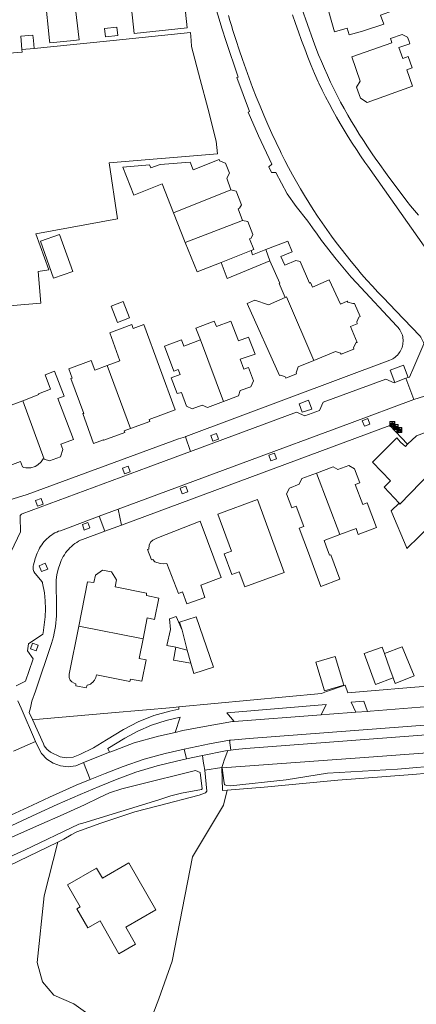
# Model space of a CAD drawing. Header units: metres. Extents: x 89888 to 94270, y 464165 to 468904.
# Tile 91 of 256: x 91915 to 91995, y 465808 to 466004. Entities that reach past the tile are written whole.
import ezdxf

# ---------------------------------------------------------------- set-up
doc = ezdxf.new("R2010")
doc.units = ezdxf.units.M
doc.layers.get('0').update_dxf_attribs({"linetype": 'CONTINUOUS'})
for name, color, linetype, lineweight in [('B_BEBOUWINGSGRENS_0', 251, 'CONTINUOUS', 13), ('B_TUSSENMUUR_0', 251, 'CONTINUOUS', 13), ('G_GRENS_ALGEMEEN_0', 251, 'CONTINUOUS', 13), ('Q_DAMWAND_0', 251, 'CONTINUOUS', 13), ('Q_FIETSENREK_0', 251, 'CONTINUOUS', 13), ('T_MUUR_30CM_LIJN_0', 251, 'CONTINUOUS', 13), ('V_WEGGRENS_0', 251, 'CONTINUOUS', 13), ('W_WATERGRENS_0', 251, 'CONTINUOUS', 13)]:
    doc.layers.add(name, color=color, linetype=linetype, lineweight=lineweight)

# ---------------------------------------------------------------- blocks, each defined once
blk = doc.blocks.new('Q_FIETSENREK')
for points in [[(-0.5, 0.5), (0.5, 0.5), (0.5, -0.5), (-0.5, -0.5)], [(-0.06, 0.15), (0.18, 0.05), (0.04, -0.09)]]:
    blk.add_lwpolyline(points, close=True)
for points in [[(-0.44, 0.46), (0.44, 0.46, -0.414214), (0.46, 0.44), (0.46, -0.44, -0.414214), (0.44, -0.46), (-0.44, -0.46, -0.414214), (-0.46, -0.44), (-0.46, 0.44), (-0.46, 0.44), (-0.46, 0.45), (-0.46, 0.45), (-0.46, 0.45), (-0.46, 0.45), (-0.46, 0.45), (-0.46, 0.45), (-0.46, 0.46), (-0.46, 0.46), (-0.46, 0.46), (-0.45, 0.46), (-0.45, 0.46), (-0.45, 0.46), (-0.45, 0.46), (-0.45, 0.46), (-0.45, 0.46), (-0.44, 0.46), (-0.44, 0.46)], [(-0.18, 0.11, 0.847256), (-0.32, -0.14)], [(-0.19, 0.08, 0.842492), (-0.3, -0.12)], [(-0.17, 0.06, 0.053288), (-0.19, 0.08)], [(-0.19, -0.13, 0.502492), (-0.15, 0.04)], [(-0.15, 0.09, 0.06236), (-0.18, 0.11)], [(-0.16, -0.16, 0.494489), (-0.12, 0.07)], [(-0.32, -0.14, 0.089606), (-0.42, -0.35)], [(-0.3, -0.16, 0.110942), (-0.37, -0.35)], [(-0.29, -0.1, 0.006942), (-0.3, -0.12)], [(-0.3, -0.16, 0.02458), (-0.28, -0.17)], [(-0.21, -0.1, 0.381614), (-0.29, -0.1)], [(-0.22, -0.14, 0.533998), (-0.28, -0.14)], [(-0.28, -0.14, 0.009682), (-0.27, -0.14)], [(-0.28, -0.17, 0.148109), (-0.2, -0.17)], [(-0.27, -0.14, 0.120201), (-0.22, -0.14)], [(-0.22, -0.14, 0.003554), (-0.22, -0.14)], [(-0.19, -0.13, 0.017985), (-0.21, -0.1)], [(-0.12, -0.35, 0.075837), (-0.2, -0.17)], [(-0.08, -0.35, 0.094234), (-0.16, -0.16)], [(0.1, -0.16, 0.385208), (0.19, -0.33)], [(0.21, -0.05, 0.224648), (0.11, -0.13)], [(0.13, -0.17, 0.376993), (0.2, -0.3)], [(0.21, -0.09, 0.20829), (0.14, -0.14)], [(0.19, -0.33, 1), (0.29, -0.06)], [(0.2, -0.3, 1), (0.28, -0.09)], [(0.29, -0.06, 0.086253), (0.24, -0.05)], [(0.28, -0.09, 0.079305), (0.24, -0.08)]]:
    blk.add_lwpolyline(points, format="xyb")
for points in [[(-0.17, 0.06), (-0.26, -0.04), (-0.24, -0.06), (-0.15, 0.04)], [(0.08, 0.22), (0, 0.25), (-0.15, 0.09)], [(-0.12, 0.07), (-0.09, 0.11), (0.02, -0.13), (0.1, -0.16)], [(0.24, -0.05), (0.23, 0.05), (0.26, 0.09), (0.3, 0.08), (0.31, 0.11), (0.19, 0.15), (0.18, 0.12), (0.23, 0.1), (0.21, 0.08), (-0.04, 0.17), (0, 0.22), (0.07, 0.19), (0.08, 0.22)], [(0.21, -0.05), (0.2, 0.03), (0.06, -0.11)], [(-0.42, -0.35), (-0.37, -0.35)], [(-0.12, -0.35), (-0.08, -0.35)], [(0.06, -0.11), (0.11, -0.13)], [(0.13, -0.17), (0.25, -0.22), (0.24, -0.08)], [(0.14, -0.14), (0.22, -0.17), (0.21, -0.09)]]:
    blk.add_lwpolyline(points)

msp = doc.modelspace()

# ---------------------------------------------------------------- linework, layer by layer
at = {"layer": 'B_BEBOUWINGSGRENS_0'}
for p, q in [((91932.57, 466000.73), (91934.99, 466001.03)), ((91918.32, 465998.4), (91918.17, 466000)), ((91946.12, 465965.59), (91948.44, 465959.73)), ((91926.01, 465953.95), (91923.4, 465961.32)), ((91933.68, 465946.98), (91934.94, 465943.75)), ((91968.18, 465893.89), (91962.85, 465908.42)), ((91939.25, 465876.7), (91940.03, 465880.62)), ((91980.05, 465871.41), (91978.3, 465877.15)), ((91938.54, 465819.74), (91936.62, 465823.15))]:
    msp.add_line(p, q, dxfattribs=at)
for points in [[(91920.55, 466008.59), (91921.4, 466000), (91921.45, 465999.51), (91926.22, 466000), (91927.3, 466000.11), (91926.2, 466009.14), (91925.5, 466016.23)], [(91938.7, 466008.44), (91937.53, 466008.32), (91938.26, 466001.38), (91948.84, 466002.5), (91948.5, 466005.68), (91949.21, 466006.3), (91949.01, 466008.03), (91948.17, 466008.61), (91948.11, 466009.4)], [(91985, 466010.5), (91976.37, 466008.09), (91978.2, 466001.74), (91980.72, 466002.47), (91981.11, 466001.12), (91983.75, 466001.88), (91988.05, 466003.25), (91987.34, 466005.04), (91989.99, 466005.98), (91989.4, 466007.63), (91990.26, 466007.94)], [(91918.17, 466000), (91918.08, 466001.08), (91915.64, 466000.87), (91915.71, 466000), (91915.86, 465998.2)], [(91954.61, 465979.91), (91952.93, 465986.47), (91951.4, 465992.21), (91949.71, 465998.77), (91949.61, 466000), (91949.47, 466001.57), (91934.06, 466000), (91921.57, 465998.73), (91918.32, 465998.4)], [(91934.99, 466001.03), (91934.79, 466002.68), (91932.37, 466002.37), (91932.57, 466000.73)], [(91991.81, 465996.39), (91991.04, 465998.59), (91993.22, 465999.35), (91992.99, 466000), (91992.76, 466000.66), (91991.69, 466001.2), (91989.36, 466000.38), (91989.49, 466000), (91989.65, 465999.53), (91981.63, 465996.73), (91983.31, 465991.92), (91982.57, 465990.71), (91983.35, 465988.47), (91984.72, 465987.65), (91993.74, 465990.9), (91992.6, 465994.15), (91993.7, 465994.52)], [(91915.86, 465998.2), (91915.9, 465997.67), (91904.74, 465996.78), (91904.71, 465997.01)], [(91993.7, 465994.52), (91992.9, 465996.78), (91991.81, 465996.39)], [(91859.84, 465978.5), (91860.12, 465974.31), (91860.32, 465971.23), (91861.04, 465960.4), (91878.94, 465961.6), (91880.22, 465944.57), (91897.85, 465945.9), (91897.88, 465946.18), (91902.11, 465946.55), (91902.15, 465946.17), (91919.66, 465947.58), (91919.12, 465953.95), (91921.23, 465954.23), (91918.69, 465961.41), (91934.97, 465964.4), (91933.29, 465975.58), (91954.9, 465977.41), (91954.61, 465979.91)], [(91957.56, 465970.22), (91956.74, 465972.51), (91957.26, 465973.55), (91956.46, 465975.54), (91955.29, 465976), (91955.18, 465976.27), (91950.03, 465974.2), (91949.4, 465975.75), (91943.42, 465975.25), (91941.61, 465974.6), (91941.32, 465975.18), (91936.01, 465974.72), (91938.21, 465969.17), (91943.81, 465971.4), (91946.12, 465965.59)], [(91959.88, 465964.11), (91958.99, 465966.4), (91959.24, 465966.55), (91959.67, 465967.24), (91958.61, 465969.96), (91957.56, 465970.22)], [(91961.56, 465958.09), (91962.1, 465958.31), (91961.26, 465960.44), (91961.58, 465960.54), (91961.92, 465961.33), (91960.93, 465963.92), (91959.88, 465964.11)], [(91923.4, 465961.32), (91919.6, 465959.98), (91922.21, 465952.6), (91926.01, 465953.95)], [(91948.44, 465959.73), (91950.79, 465953.82), (91955.63, 465955.74)], [(91973.24, 465951.62), (91971.34, 465955.94), (91970.46, 465956.09), (91968.3, 465955.15), (91967.51, 465956.94), (91969.76, 465957.87), (91968.9, 465959.97), (91964.48, 465958.28)], [(91964.48, 465958.28), (91961.88, 465957.27), (91961.56, 465958.09)], [(91955.63, 465955.74), (91956.79, 465952.54), (91965.33, 465956.07)], [(91965.33, 465956.07), (91967.3, 465951.58), (91967.16, 465951.51), (91968.36, 465948.74)], [(91974.09, 465936.19), (91978.39, 465937.98), (91979.39, 465937.6), (91979.54, 465937.4), (91982.08, 465938.41), (91981.98, 465938.74), (91982.52, 465939.76), (91982.74, 465939.76), (91981.41, 465942.97), (91982.72, 465943.51), (91982.63, 465943.86), (91983.06, 465944.83), (91983.32, 465944.95), (91982.2, 465947.54), (91981.82, 465947.55), (91980.85, 465947.79), (91980.74, 465948.03), (91979.42, 465947.42), (91977.16, 465952.29), (91973.82, 465950.82), (91973.43, 465951.71), (91973.24, 465951.62)], [(91934.94, 465943.75), (91937.33, 465944.68), (91936.07, 465947.91), (91933.68, 465946.98)], [(91968.36, 465948.74), (91965.06, 465947.28), (91962.29, 465948.17), (91960.79, 465947.51), (91967.25, 465933.15), (91967.52, 465933.22), (91968.37, 465932.88), (91968.47, 465932.63), (91970.6, 465933.53), (91970.56, 465933.68), (91970.92, 465934.88), (91974.09, 465936.19)], [(91962.37, 465937.44), (91961.06, 465940.85), (91959.03, 465940.07), (91957.54, 465944.03), (91954.64, 465942.94), (91954.23, 465944.01), (91950.58, 465942.63), (91951.48, 465940.31)], [(91946.45, 465926.32), (91940.22, 465943.37), (91938.06, 465942.58), (91937.79, 465943.32), (91933.38, 465941.71), (91935.43, 465936.1), (91932.91, 465935.18)], [(91951.48, 465940.31), (91948.16, 465939.05), (91947.69, 465940.29), (91944.28, 465939), (91946.15, 465934.02), (91947.05, 465934.36), (91947.41, 465933.4), (91945.63, 465932.73), (91946.81, 465929.59), (91947.68, 465929.81), (91948.72, 465927.04), (91949.79, 465926.52), (91951.83, 465927.28), (91952.85, 465926.78), (91956.09, 465927.99)], [(91932.91, 465935.18), (91930.39, 465934.26), (91929.7, 465936.15), (91925.23, 465934.51), (91925.9, 465932.67), (91925.66, 465932.58), (91928.2, 465925.62), (91928.02, 465925.56), (91930.18, 465919.64), (91932.15, 465920.36), (91932.18, 465920.26), (91936.37, 465921.79), (91936.25, 465922.14), (91937.51, 465922.6)], [(91956.09, 465927.99), (91959.08, 465929.1), (91959.42, 465930.15), (91961.54, 465930.89), (91962.03, 465932.14), (91961.05, 465934.76), (91960.14, 465934.43), (91959.41, 465936.4), (91962.37, 465937.44)], [(91920.32, 465916.48), (91921.39, 465916.14), (91923.58, 465916.96), (91924.07, 465918.43), (91923.67, 465919.47), (91926.14, 465920.42), (91923.01, 465928.57), (91924.31, 465929.08), (91922.4, 465934.03), (91920.51, 465933.31), (91921.61, 465930.47), (91919.18, 465929.53), (91919.25, 465929.35), (91916.04, 465928.11)], [(91916.04, 465928.11), (91912.7, 465926.83), (91912.38, 465927.68), (91909.12, 465926.42), (91909.92, 465924.36), (91908.72, 465924.19)], [(91937.51, 465922.6), (91941.38, 465924.01), (91941.23, 465924.41), (91946.45, 465926.32)], [(91992.78, 465919.46), (91994.55, 465921.15), (91999.32, 465922.94), (91999.79, 465922.44), (92000, 465922.61), (92001.43, 465923.78), (92001.7, 465923.46), (92002.11, 465923.8)], [(91991.1, 465907.68), (91988.09, 465910.88), (91989.39, 465912.16), (91985.74, 465915.89), (91990.59, 465920.72), (91991.34, 465919.87), (91992.32, 465919.02), (91992.78, 465919.46)], [(91909.92, 465917.25), (91910.8, 465917.57), (91911.91, 465914.6), (91915.61, 465916.01), (91915.97, 465914.98), (91916.24, 465914.82), (91916.67, 465914.74), (91917.69, 465914.78), (91918.5, 465915), (91919.05, 465915.34), (91919.69, 465915.96), (91920.1, 465916.55), (91920.32, 465916.48)], [(91979.26, 465901.43), (91982.49, 465902.65), (91982.94, 465901.46), (91986.59, 465902.83), (91984.71, 465907.8), (91983.83, 465907.47), (91982.32, 465911.46), (91983.22, 465911.79), (91982.17, 465914.57), (91981.07, 465915.22), (91978.89, 465914.4), (91977.94, 465914.96), (91974.63, 465913.71)], [(91974.63, 465913.71), (91971.68, 465912.6), (91971.15, 465911.47), (91969.21, 465910.73), (91968.66, 465909.57), (91969.71, 465906.8), (91970.54, 465907.11), (91972.06, 465903.07), (91971.15, 465902.72), (91973.01, 465897.78), (91975.47, 465891.08), (91979.28, 465892.52), (91977.44, 465897.41), (91977.23, 465897.34), (91976.56, 465899.11), (91976.13, 465900.26), (91979.26, 465901.43)], [(91962.85, 465908.42), (91954.93, 465905.51), (91957.63, 465898.15), (91956.22, 465897.63), (91957.74, 465893.5), (91959.2, 465894.04), (91960.31, 465891), (91968.18, 465893.89)], [(92000.62, 465906.45), (92000, 465905.85), (91992.63, 465898.67), (91992.45, 465899.09), (91989.64, 465905.83), (91989.5, 465906.17), (91991.1, 465907.68)], [(91955.6, 465892.87), (91951.45, 465904.12), (91942.79, 465900.74), (91941.98, 465900.34), (91941.6, 465900.01), (91941.27, 465899.41), (91941.19, 465898.51), (91940.9, 465898.45), (91941.71, 465896.39), (91942.01, 465896.44), (91942.39, 465895.98), (91942.8, 465895.84), (91943.54, 465895.67), (91944.19, 465895.62), (91944.8, 465895.67), (91947.09, 465889.71), (91947.9, 465890), (91948.76, 465887.63), (91952.37, 465888.92)], [(91940.03, 465880.62), (91940.86, 465884.81), (91942.3, 465884.52), (91943.17, 465888.76), (91940.71, 465889.26), (91940.74, 465889.75), (91934.48, 465891.02), (91934.73, 465892.4), (91933.74, 465894.01), (91931.93, 465894.33), (91930.52, 465893.35), (91930.24, 465891.85), (91928.99, 465892.02), (91927.21, 465883.2)], [(91952.37, 465888.92), (91951.57, 465891.35), (91955.6, 465892.87)], [(91947.8, 465882.35), (91946.63, 465885.11), (91945.31, 465884.62), (91945.48, 465882.49), (91944.75, 465879.32), (91946.56, 465878.98)], [(91949.53, 465875.79), (91950.16, 465873.76), (91954.06, 465875.01), (91950.62, 465885.04), (91947.29, 465883.97), (91947.8, 465882.35)], [(91927.21, 465883.2), (91925.27, 465873.62), (91925.27, 465873.32), (91925.32, 465872.95), (91925.53, 465872.43), (91925.82, 465872.08), (91926.29, 465871.77), (91926.62, 465871.64), (91926.6, 465871.29), (91928.71, 465870.89), (91928.92, 465871.38), (91929.15, 465871.47), (91929.34, 465871.5), (91929.56, 465871.62), (91929.77, 465871.77), (91930.05, 465872.01), (91930.36, 465872.42), (91930.63, 465872.94), (91930.75, 465873.45), (91937.41, 465872.13), (91937.52, 465872.61), (91939.82, 465872.19), (91940.66, 465876.43), (91939.25, 465876.7)], [(91946.56, 465878.98), (91946.07, 465876.41), (91949.53, 465875.79)], [(91978.3, 465877.15), (91974.47, 465875.98), (91976.22, 465870.25), (91980.05, 465871.41)], [(91988.18, 465877.74), (91987.72, 465878.99), (91984.14, 465877.69), (91986.38, 465871.5), (91989.88, 465872.86)], [(91989.88, 465872.86), (91990.31, 465871.74), (91994.1, 465873.23), (91991.68, 465879.05), (91988.18, 465877.74)], [(91936.62, 465823.15), (91942.58, 465826.57), (91937.21, 465835.93), (91931.93, 465832.9), (91930.77, 465834.91), (91924.94, 465831.57), (91927.48, 465827.15), (91926.85, 465826.79), (91929.04, 465822.99), (91931.45, 465824.38), (91935.21, 465817.83), (91938.54, 465819.74)]]:
    msp.add_lwpolyline(points, dxfattribs=at)
at = {"layer": 'B_TUSSENMUUR_0'}
for p, q in [((91918.32, 465998.4), (91915.86, 465998.2)), ((91946.12, 465965.59), (91957.56, 465970.22)), ((91948.44, 465959.73), (91959.88, 465964.11)), ((91955.63, 465955.74), (91961.56, 465958.09)), ((91965.33, 465956.07), (91964.48, 465958.28)), ((91951.48, 465940.31), (91956.09, 465927.99)), ((91932.91, 465935.18), (91937.51, 465922.6)), ((91920.32, 465916.48), (91916.04, 465928.11)), ((91974.63, 465913.71), (91979.26, 465901.43)), ((91927.21, 465883.2), (91940.03, 465880.62)), ((91947.8, 465882.35), (91948.84, 465878.39)), ((91948.84, 465878.39), (91946.56, 465878.98)), ((91948.84, 465878.39), (91949.53, 465875.79))]:
    msp.add_line(p, q, dxfattribs=at)
for points in [[(91968.36, 465948.74), (91968.64, 465948.87), (91974.09, 465936.19)], [(91991.1, 465907.68), (91991.25, 465907.52), (91995.39, 465911.84), (92000, 465916.29), (92004.54, 465920.68)], [(91988.18, 465877.74), (91989.25, 465874.68), (91989.88, 465872.86)]]:
    msp.add_lwpolyline(points, dxfattribs=at)
at = {"layer": 'G_GRENS_ALGEMEEN_0'}
for points in [[(92051.63, 465862.31), (92051.64, 465860.5), (92051.64, 465858.62), (92051.55, 465858.25), (92051.23, 465858), (92050.76, 465857.85), (92045.11, 465857.04), (92030.95, 465855.72), (92016.58, 465855.23), (92002.44, 465854.27), (92000, 465854.12), (91993.72, 465853.56), (91978.83, 465852.48), (91964.16, 465851.03), (91956.81, 465850.45)], [(91952.34, 465854.43), (91952.72, 465850.25), (91952.45, 465849.91), (91951.2, 465849.47), (91943.02, 465847.34), (91938.36, 465846.11), (91931.61, 465843.84), (91926.85, 465842.12), (91925.71, 465841.57), (91924.22, 465840.66), (91923.02, 465840.08)], [(91956.81, 465850.45), (91955.87, 465850.37), (91955.72, 465855)], [(91923.02, 465840.08), (91920.29, 465829.35), (91918.92, 465816.05), (91919.98, 465812.24), (91922.27, 465809.57), (91926.24, 465807.82), (91930.88, 465804.54), (91931.42, 465800.57), (91934.62, 465800.19), (91940.26, 465801.18), (91943.16, 465808.81), (91945.83, 465816.35), (91949.87, 465837.17), (91956.04, 465847.46), (91956.81, 465850.45)], [(91923.02, 465840.08), (91911.31, 465834.44), (91897.88, 465828.38), (91878.32, 465820.12), (91862.16, 465813.25), (91840.51, 465804.02), (91831.94, 465799.73), (91831.01, 465799.55), (91830.44, 465799.65), (91829.73, 465800.51), (91828.08, 465804.02)]]:
    msp.add_lwpolyline(points, dxfattribs=at)
at = {"layer": 'Q_DAMWAND_0'}
for points in [[(92048.1, 465861.85), (92016.26, 465859.39), (91985.98, 465857.1), (91955.8, 465854.89)], [(91950.47, 465854.39), (91938.74, 465851.45), (91935.8, 465850.7), (91933.34, 465849.89), (91931.33, 465848.97), (91928.37, 465847.53), (91923.49, 465845.33), (91919.87, 465843.77)], [(91919.87, 465843.77), (91903.79, 465836.6), (91882.66, 465827.15), (91860.88, 465817.42), (91830.34, 465804.11)]]:
    msp.add_lwpolyline(points, dxfattribs=at)
at = {"layer": 'T_MUUR_30CM_LIJN_0'}
msp.add_line((91994.19, 465870.98), (91997.71, 465871.25), dxfattribs=at)
at = {"layer": 'V_WEGGRENS_0'}
for p, q in [((91993.98, 465934.82), (91996.01, 465939.46)), ((91992.44, 465932.61), (91990.2, 465931.76)), ((91992.88, 465932.78), (91992.44, 465932.61)), ((91993.98, 465928.36), (91992.44, 465932.61)), ((91997.19, 465929.39), (91993.98, 465928.36)), ((91948.5, 465920.96), (91949.49, 465918.04)), ((91935.06, 465906.49), (91931.31, 465905.1)), ((91931.31, 465905.1), (91932.39, 465902.12)), ((91935.71, 465903.35), (91935.06, 465906.49)), ((91932.39, 465902.12), (91935.71, 465903.35)), ((91947.17, 465867.07), (91947.17, 465866.59)), ((91975.53, 465865.48), (91958.18, 465864.14)), ((91984.8, 465866.18), (91982.47, 465866.01)), ((91920.16, 465859.71), (91917.97, 465864.56)), ((91918.6, 465860.16), (91914.2, 465858.24)), ((91919.04, 465859.19), (91918.6, 465860.16)), ((91957.26, 465860.41), (91957.5, 465858.44)), ((91933.36, 465858.02), (91928.16, 465855.97)), ((91948.71, 465856.7), (91948.23, 465858.63)), ((91956.93, 465858.36), (91956.23, 465856.41)), ((91957.5, 465858.44), (91956.93, 465858.36)), ((91929.51, 465852.61), (91928.16, 465855.97)), ((91951.85, 465857.34), (91948.71, 465856.7)), ((91952.03, 465856.27), (91951.85, 465857.34)), ((91952.34, 465854.43), (91955.72, 465855))]:
    msp.add_line(p, q, dxfattribs=at)
for points in [[(91953.43, 466010.22), (91955.78, 466002.26), (91956.54, 466000), (91958.99, 465992.67), (91958.7, 465992.59), (91961.27, 465985.83), (91960.99, 465985.72), (91963.02, 465981), (91965.73, 465975.31), (91965.13, 465974.82), (91965.66, 465973.65), (91966.47, 465973.65), (91968.75, 465969.41), (91970.56, 465966.88), (91972.91, 465963.96), (91973.8, 465962.66), (91974.71, 465961.38), (91975.63, 465960.11), (91976.57, 465958.86), (91977.53, 465957.62), (91978.51, 465956.39), (91979.51, 465955.18)], [(91957.06, 466004.97), (91957.35, 466003.97), (91957.65, 466002.98), (91957.95, 466001.98), (91958.26, 466000.99), (91958.57, 466000), (91959.19, 465998.11), (91959.83, 465996.22), (91960.49, 465994.35), (91961.17, 465992.48), (91961.88, 465990.62), (91962.6, 465988.76), (91963.35, 465986.92), (91964.12, 465985.08), (91964.9, 465983.26), (91965.72, 465981.44), (91966.55, 465979.63), (91967.4, 465977.83), (91967.56, 465977.51), (91968.29, 465976.08), (91969.04, 465974.65), (91969.81, 465973.23), (91970.6, 465971.83), (91971.41, 465970.43), (91972.24, 465969.05), (91973.09, 465967.68), (91973.96, 465966.32), (91974.84, 465964.97), (91975.74, 465963.64), (91976.66, 465962.31), (91977.6, 465961), (91978.56, 465959.7), (91979.53, 465958.42), (91980.52, 465957.15), (91981.54, 465955.89), (91982.56, 465954.65), (91983.6, 465953.42), (91984.66, 465952.2), (91985.74, 465951), (91986.83, 465949.81), (91987.94, 465948.64), (91990.42, 465946.08)], [(91998.14, 465956.07), (91984.84, 465974.93), (91984.26, 465975.72), (91983.4, 465976.97), (91982.55, 465978.24), (91981.73, 465979.52), (91980.92, 465980.8), (91980.13, 465982.1), (91979.35, 465983.41), (91978.6, 465984.73), (91977.86, 465986.06), (91977.14, 465987.4), (91976.43, 465988.75), (91975.75, 465990.1), (91975.08, 465991.47), (91974.94, 465991.77), (91974.24, 465993.4), (91973.56, 465995.04), (91972.9, 465996.69), (91972.25, 465998.34), (91971.62, 466000), (91971, 466001.71), (91970.39, 466003.42), (91969.8, 466005.14)], [(91994.93, 465965.14), (91994.15, 465966.07), (91993.38, 465967.02), (91992.63, 465967.98), (91988.68, 465973.23), (91986.91, 465975.74), (91986.46, 465976.35), (91985.6, 465977.57), (91984.77, 465978.8), (91983.95, 465980.04), (91983.14, 465981.29), (91982.36, 465982.55), (91981.59, 465983.83), (91980.85, 465985.12), (91980.12, 465986.42), (91979.42, 465987.73), (91978.73, 465989.05), (91978.06, 465990.38), (91977.41, 465991.72), (91976.79, 465993.07), (91976.18, 465994.42), (91975.6, 465995.79), (91975.03, 465997.17), (91974.49, 465998.55), (91973.97, 466000), (91971.68, 466006.41)], [(91979.51, 465955.18), (91980.52, 465953.98), (91981.55, 465952.79), (91982.6, 465951.63), (91990.65, 465943.01), (91990.86, 465942.78), (91991.05, 465942.55), (91991.22, 465942.3), (91991.38, 465942.03), (91991.51, 465941.76), (91991.63, 465941.48), (91991.72, 465941.19), (91991.79, 465940.89), (91991.84, 465940.59), (91991.86, 465940.29), (91991.87, 465939.98), (91991.85, 465939.68), (91991.81, 465939.38), (91991.75, 465939.08), (91991.66, 465938.79), (91991.55, 465938.5), (91991.43, 465938.22), (91991.28, 465937.96)], [(91996.01, 465939.46), (91995.91, 465939.75), (91995.81, 465940.03), (91995.68, 465940.31), (91995.54, 465940.58), (91995.38, 465940.84), (91995.21, 465941.08), (91990.42, 465946.08)], [(91991.28, 465937.96), (91991.12, 465937.71), (91990.94, 465937.47), (91990.74, 465937.24), (91990.52, 465937.03), (91990.3, 465936.84), (91990.05, 465936.66), (91989.8, 465936.5), (91989.54, 465936.36), (91989.26, 465936.24), (91948.57, 465920.98), (91948.5, 465920.96)], [(91990.2, 465931.76), (91989.27, 465934.24), (91991.95, 465935.24), (91992.88, 465932.78)], [(91992.88, 465932.78), (91993.13, 465932.87), (91993.98, 465934.82)], [(91990.2, 465931.76), (91990.09, 465931.72), (91988.4, 465932.47), (91975.93, 465927.86), (91975.21, 465926.21), (91972.31, 465925.12), (91970.65, 465925.87), (91949.49, 465918.04)], [(91935.06, 465906.49), (91960.01, 465915.74), (91981.19, 465923.62), (91993.98, 465928.36)], [(91973.66, 465926.49), (91973, 465928.22), (91971.15, 465927.54), (91971.77, 465925.83), (91973.66, 465926.49)], [(91984.15, 465923.06), (91985.26, 465923.47), (91984.85, 465924.57), (91983.74, 465924.16), (91984.15, 465923.06)], [(91935.71, 465903.35), (91989.23, 465923.17), (91992.78, 465919.46)], [(91948.5, 465920.96), (91947.09, 465920.51), (91933.01, 465915.32), (91916.96, 465909.46), (91911.51, 465907.8)], [(91954.66, 465921.6), (91953.54, 465921.21), (91953.96, 465920.08), (91955.08, 465920.47), (91954.66, 465921.6)], [(91949.49, 465918.04), (91941.03, 465914.89), (91915.9, 465905.55), (91915.8, 465905.52), (91915.72, 465905.47), (91915.64, 465905.41), (91915.58, 465905.33), (91915.54, 465905.24), (91915.51, 465905.14), (91915.51, 465905.04), (91915.52, 465904.94), (91915.61, 465902.02), (91913.75, 465898.09), (91913.62, 465898.04), (91913.48, 465898.03), (91913.34, 465898.06), (91913.22, 465898.13), (91913.12, 465898.23), (91911.4, 465900.97)], [(91965.5, 465916.15), (91966.62, 465916.56), (91966.22, 465917.66), (91965.1, 465917.26), (91965.5, 465916.15)], [(91937.05, 465915.06), (91935.94, 465914.67), (91936.35, 465913.55), (91937.47, 465913.94), (91937.05, 465915.06)], [(91947.82, 465909.58), (91948.95, 465909.99), (91948.54, 465911.09), (91947.42, 465910.67), (91947.82, 465909.58)], [(91919.71, 465908.62), (91918.59, 465908.22), (91918.98, 465907.1), (91920.1, 465907.51), (91919.71, 465908.62)], [(91931.31, 465905.1), (91923.56, 465902.22), (91923.19, 465902.09), (91922.82, 465901.93), (91922.47, 465901.76), (91922.12, 465901.56), (91921.79, 465901.35), (91921.47, 465901.12), (91921.16, 465900.88), (91920.87, 465900.61), (91920.58, 465900.34), (91920.32, 465900.04), (91920.07, 465899.74), (91919.83, 465899.42), (91919.62, 465899.09), (91919.42, 465898.74), (91919.24, 465898.39), (91919.08, 465898.03), (91918.93, 465897.7), (91918.79, 465897.37), (91918.65, 465897.03), (91918.53, 465896.69), (91918.43, 465896.35), (91918.17, 465895.38), (91918.13, 465895.16), (91918.11, 465894.94), (91918.11, 465894.72), (91918.14, 465894.49), (91918.19, 465894.28), (91918.27, 465894.07), (91918.36, 465893.86), (91918.4, 465893.82), (91918.44, 465893.77), (91918.48, 465893.72), (91918.52, 465893.67), (91918.56, 465893.62), (91919.85, 465892.09), (91919.89, 465892.02), (91919.92, 465891.96), (91919.96, 465891.9), (91919.99, 465891.83), (91920.01, 465891.77), (91920.36, 465889.79), (91920.51, 465888.21), (91920.56, 465886.61), (91920.51, 465885.02), (91920.35, 465883.43), (91920.1, 465881.85), (91920.06, 465881.6), (91917.22, 465879.64), (91916.97, 465878.28), (91918.1, 465876.67), (91918.06, 465876.43), (91916.62, 465872.18), (91914.73, 465871.28)], [(91928.32, 465902.35), (91929.43, 465902.77), (91929.03, 465903.86), (91927.93, 465903.45), (91928.32, 465902.35)], [(91917.97, 465864.56), (91917.35, 465865.95), (91917.57, 465866.91), (91917.86, 465868.24), (91918.56, 465870.22), (91921.79, 465879.7), (91921.99, 465880.37), (91922.16, 465881.06), (91922.32, 465881.74), (91922.45, 465882.44), (91922.56, 465883.13), (91922.65, 465883.83), (91922.71, 465884.53), (91922.75, 465885.24), (91922.77, 465885.94), (91922.77, 465886.65), (91922.74, 465892.35), (91922.87, 465893.45), (91923.16, 465894.77), (91923.42, 465895.45), (91923.56, 465895.87), (91923.72, 465896.27), (91923.91, 465896.67), (91924.11, 465897.06), (91924.34, 465897.43), (91924.59, 465897.79), (91924.85, 465898.14), (91925.14, 465898.47), (91925.44, 465898.79), (91925.76, 465899.09), (91926.09, 465899.37), (91926.44, 465899.63), (91926.81, 465899.88), (91927.18, 465900.1), (91927.57, 465900.3), (91927.97, 465900.48), (91932.39, 465902.12)], [(91919.8, 465894.06), (91921.02, 465894.57), (91920.55, 465895.71), (91919.32, 465895.21), (91919.8, 465894.06)], [(91918.72, 465878.23), (91919.13, 465879.36), (91918.01, 465879.77), (91917.6, 465878.64), (91918.72, 465878.23)], [(91994.19, 465870.98), (91984.68, 465870.19), (91980.86, 465869.9), (91980.29, 465871.43), (91976.63, 465870.13), (91975.63, 465869.75), (91947.17, 465867.07)], [(91915.09, 465868.3), (91915.74, 465866.78), (91918.6, 465860.16)], [(91958.18, 465864.14), (91956.75, 465865.86), (91976.51, 465867.56), (91975.53, 465865.48)], [(91982.47, 465866.01), (91981.52, 465867.98), (91984.05, 465868.2), (91984.8, 465866.18)], [(91917.97, 465864.56), (91919.42, 465864.59), (91933.73, 465865.86), (91946.1, 465866.97), (91947.17, 465867.07)], [(91947.17, 465866.59), (91945.34, 465866.23), (91942.21, 465865.33), (91939.05, 465864.11), (91936.14, 465862.57), (91932.72, 465860.51), (91930.15, 465858.93), (91927.46, 465857.59), (91926.12, 465857.03), (91924.68, 465856.92), (91923.48, 465857.09), (91921.59, 465858.01), (91920.85, 465858.62), (91920.32, 465859.33), (91920.16, 465859.71)], [(92041.08, 465866.57), (92040.02, 465866.7), (92039.06, 465866.71), (91961.19, 465860.78), (91957.5, 465860.46), (91957.26, 465860.41)], [(92041.08, 465866.57), (92040.84, 465866.38), (92039.52, 465864.77), (91960.51, 465858.74), (91958.49, 465858.59), (91957.5, 465858.44)], [(91982.47, 465866.01), (91977.19, 465865.61), (91975.53, 465865.48)], [(91996.95, 465867.14), (91985.28, 465866.22), (91984.8, 465866.18)], [(91933.36, 465858.02), (91933.01, 465858.75), (91936.38, 465860.8), (91938.97, 465862.24), (91941.74, 465863.42), (91944.61, 465864.34), (91947.45, 465865.01), (91946.42, 465861.99)], [(91958.18, 465864.14), (91957.87, 465864.12), (91953.01, 465863.32), (91947.99, 465862.36), (91946.42, 465861.99)], [(91946.42, 465861.99), (91943.14, 465861.23), (91938.28, 465859.88), (91933.62, 465858.12), (91933.36, 465858.02)], [(91957.26, 465860.41), (91953.31, 465859.69), (91948.23, 465858.63)], [(91928.16, 465855.97), (91928.02, 465855.91), (91926.6, 465855.34), (91925.08, 465855.13), (91923.55, 465855.29), (91922.11, 465855.81), (91920.83, 465856.66), (91919.8, 465857.79), (91919.06, 465859.14), (91919.04, 465859.19)], [(91948.23, 465858.63), (91944.46, 465857.75), (91940.26, 465856.62), (91936.06, 465855.2), (91932.49, 465853.79), (91929.51, 465852.61)], [(91956.93, 465858.36), (91956.5, 465858.29), (91951.85, 465857.34)], [(91948.71, 465856.7), (91946.72, 465856.26), (91942.86, 465855.3), (91938.62, 465854.03), (91934.88, 465852.63), (91931.26, 465851.19), (91927.48, 465849.61), (91922.9, 465847.59), (91918.88, 465845.74), (91886.77, 465830.74), (91882.79, 465828.89), (91879.11, 465827.23), (91869.03, 465822.89), (91854.89, 465816.74), (91851.21, 465815.17), (91847.15, 465813.44), (91844.37, 465812.31), (91809.2, 465798.01), (91806.6, 465799.13)], [(91952.03, 465856.27), (91952.16, 465855.49), (91952.34, 465854.43)], [(91955.72, 465855), (91956, 465855.78), (91956.23, 465856.41)], [(91911.96, 465844.67), (91917.96, 465847.47), (91921.37, 465849.03), (91926.73, 465851.43), (91929.51, 465852.61)]]:
    msp.add_lwpolyline(points, dxfattribs=at)
at = {"layer": 'W_WATERGRENS_0'}
for points in [[(91955.8, 465854.89), (91956.12, 465852.41), (91956.24, 465851.55), (91956.43, 465851.49), (91956.64, 465851.41), (91957.44, 465851.32), (91968.57, 465852.5), (91976.82, 465853.84), (91990.76, 465854.62), (92000, 465855.47), (92029.56, 465857.05), (92045.12, 465858.17), (92049.98, 465858.82), (92050.13, 465858.96), (92050.22, 465859.24), (92050.15, 465861.8), (92048.1, 465861.85)], [(91830.05, 465803.61), (91830.01, 465803.23), (91830.54, 465801.43), (91830.77, 465801), (91831.32, 465800.96), (91838.36, 465804.87), (91845.48, 465808), (91854.93, 465811.96), (91867.73, 465816.92), (91889.78, 465826.72), (91902.6, 465832.22), (91916.39, 465838.48), (91927.26, 465843.69), (91928.03, 465843.9), (91943.2, 465848.55), (91945.57, 465849.35), (91947.72, 465849.86), (91951.65, 465850.61), (91951.81, 465850.75), (91951.44, 465853.98), (91950.47, 465854.39)]]:
    msp.add_lwpolyline(points, dxfattribs=at)

# ---------------------------------------------------------------- block references
at = {"layer": 'Q_FIETSENREK_0'}
for p in [(91989.7, 465923.49), (91990.37, 465922.92), (91991.09, 465922.3)]:
    msp.add_blockref('Q_FIETSENREK', p, dxfattribs=at)

doc.saveas('drawing.dxf')
